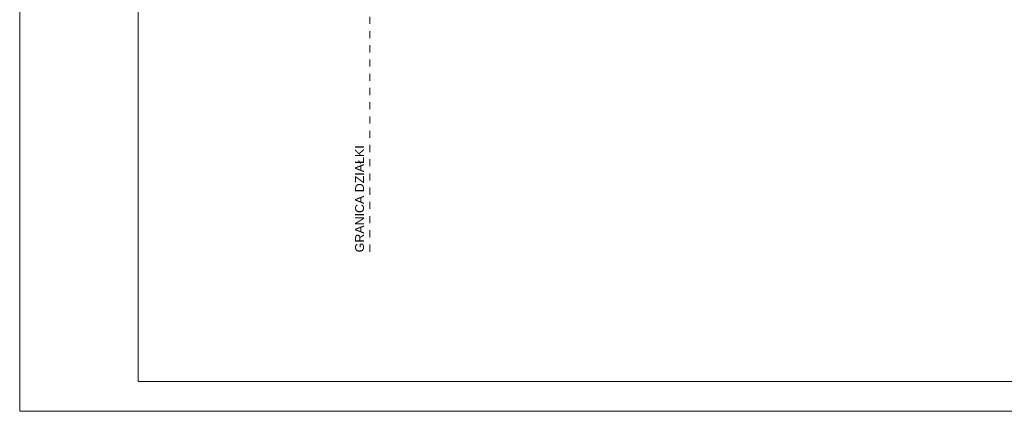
# Model space of a CAD drawing. Header units: millimetres. Extents: x 204754 to 495640, y -178579 to -98814.
# Tile 1 of 179: x 204754 to 221379, y -146315 to -139715. Entities that reach past the tile are written whole.
import ezdxf

# ---------------------------------------------------------------- set-up
doc = ezdxf.new("R2010")
doc.units = ezdxf.units.MM
doc.header["$MEASUREMENT"] = 0
doc.linetypes.add('Przerywana', pattern=[240, 120, -120])
doc.layers.get('0').update_dxf_attribs({"color": 252, "lineweight": 5})
for name, color, linetype, lineweight in [('Nowe_! Tabelka_Nr_pióra__19', 252, 'Continuous', 5), ('Nowe_! Tabelka_Nr_pióra__7', 252, 'Continuous', 5), ('Nowe_Nowe_220(1)-A Ściany zewnętrzne_Nr_pióra__23', 252, 'Continuous', 5), ('Nowe_TABELKA_Nr_pióra__3', 252, 'Continuous', 5)]:
    doc.layers.add(name, color=color, linetype=linetype, lineweight=lineweight)
doc.styles.add('GENERATED_STYLE_1', font='arial.ttf')

# ---------------------------------------------------------------- blocks, each defined once
blk = doc.blocks.new('podkład 20251118')
at = {"layer": 'Nowe_! Tabelka_Nr_pióra__19', "color": 252, "linetype": 'Continuous', "lineweight": 5}
for q in [(204754, -116615), (246754, -146315)]:
    blk.add_line((204754, -146315), q, dxfattribs=at)
at = {"layer": 'Nowe_! Tabelka_Nr_pióra__7', "color": 252, "linetype": 'Continuous', "lineweight": 5}
for q in [(206754, -117115), (246254, -145815)]:
    blk.add_line((206754, -145815), q, dxfattribs=at)
at = {"layer": 'Nowe_Nowe_220(1)-A Ściany zewnętrzne_Nr_pióra__23', "color": 252, "linetype": 'Przerywana', "lineweight": 5}
blk.add_line((210665, -143625), (210665, -118317), dxfattribs=at)
at = {"layer": 'Nowe_TABELKA_Nr_pióra__3', "color": 252, "lineweight": 5, "style": 'GENERATED_STYLE_1'}
blk.add_text('GRANICA DZIAŁKI', height=150, rotation=90, dxfattribs=at).set_placement((210568, -143636))

msp = doc.modelspace()

# ---------------------------------------------------------------- block references
msp.add_blockref('podkład 20251118', (0, 0))

doc.saveas('drawing.dxf')
